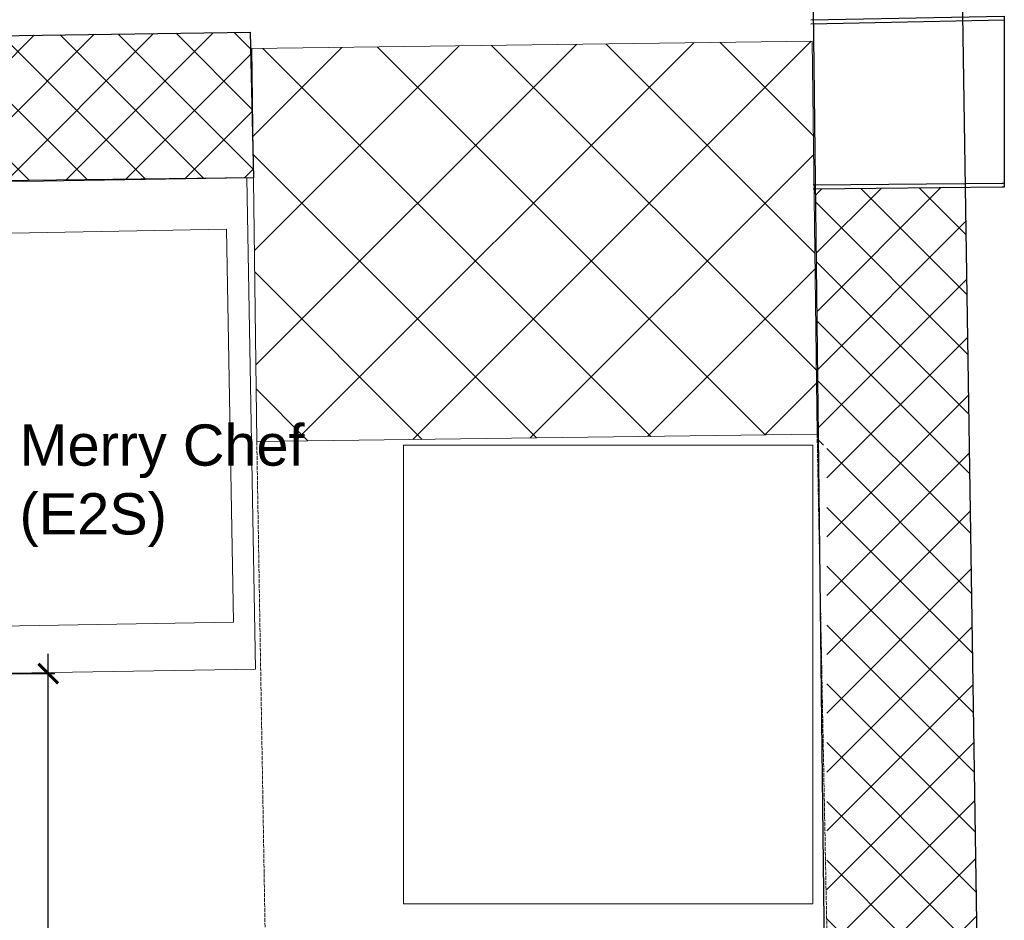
# Model space of a CAD drawing. Header units: millimetres. Extents: x 3501050 to 3719646, y 122984 to 158395.
# Tile 73 of 76: x 3524946 to 3526450, y 153448 to 154823. Entities that reach past the tile are written whole.
import ezdxf

# ---------------------------------------------------------------- set-up
doc = ezdxf.new("R2010")
doc.units = ezdxf.units.MM
doc.header["$PDMODE"] = 2
doc.linetypes.add('( Hidden )', pattern=[0.375, 0.25, -0.125])
doc.linetypes.add('ACAD_ISO02W100', pattern=[15, 12, -3])
doc.layers.get('0').update_dxf_attribs({"color": 8})
doc.layers.get('DEFPOINTS').update_dxf_attribs({"color": 8, "lineweight": 18})
for name, color, linetype, lineweight in [('02_EQUIPMENT', 124, 'Continuous', 0), ('02_EQUIPMENT-TEXT', 7, 'Continuous', 0), ('A-COLUMN', 5, 'Continuous', 20), ('A-Dimension', 42, 'Continuous', 9), ('A-WALL', 12, 'Continuous', 30), ('A-Wall Hatch', 8, 'Continuous', 5), ('col-hat', 8, 'Continuous', 5)]:
    doc.layers.add(name, color=color, linetype=linetype, lineweight=lineweight)
doc.layers.add('Beam', color=7, linetype='ACAD_ISO02W100', lineweight=13, true_color=0x3f7f00)
doc.styles.add('A-ANNO-DIM bold', font='GOTHIC.TTF')
doc.styles.add('Arial', font='arial.ttf', dxfattribs={"height": 250})
doc.styles.get("Standard").update_dxf_attribs({"font": 'arial.ttf'})
doc.dimstyles.new('A-100mm-Bold', dxfattribs={"dimtxt": 80, "dimasz": 50, "dimexe": 100, "dimexo": 10, "dimgap": 50, "dimtad": 1, "dimdec": 0, "dimzin": 12, "dimdsep": 46, "dimtxsty": 'A-ANNO-DIM bold', "dimblk": 'ARCHTICK', "dimcen": 0, "dimdle": 100, "dimclrd": 8, "dimclre": 8, "dimclrt": 211, "dimadec": 0, "dimazin": 0, "dimtfac": 1, "dimtdec": 0, "dimtix": 1, "dimtmove": 2, "dimatfit": 3, "dimldrblk": 'DOT', "dimfxl": 500, "dimtvp": 1, "dimtolj": 1, "dimtzin": 0, "dimarcsym": 0})

# ---------------------------------------------------------------- blocks, each defined once
blk = doc.blocks.new('_ARCHTICK')
at = {"color": 0, "linetype": 'ByBlock', "const_width": 0.15}
blk.add_lwpolyline([(-0.5, -0.5), (0.5, 0.5)], dxfattribs=at)
blk = doc.blocks.new('*D100')
at = {"layer": 'A-Dimension', "color": 8, "lineweight": -2, "transparency": 16777216}
blk.add_line((3524989.9, 152432.7), (3524989.9, 153854.4), dxfattribs=at)
at = {"layer": 'A-Dimension', "color": 8, "linetype": '( Hidden )', "lineweight": -2, "transparency": 16777216}
for p, q in [((3524892.5, 153824.4), (3524999.9, 153824.4)), ((3524880.6, 152462.7), (3524999.9, 152462.7))]:
    blk.add_line(p, q, dxfattribs=at)
at = {"layer": 'DEFPOINTS', "color": 0, "transparency": 16777216}
for p in [(3524882.5, 153824.4), (3524989.9, 153824.4), (3524870.6, 152462.7)]:
    blk.add_point(p, dxfattribs=at)
at = {"layer": 'A-Dimension', "color": 8, "lineweight": -2, "transparency": 16777216, "xscale": 30, "yscale": 30, "zscale": 30}
for p, rotation in [((3524989.9, 153824.4), 90), ((3524989.9, 152462.7), 270)]:
    blk.add_blockref('_ARCHTICK', p, dxfattribs=dict(at, rotation=rotation))
at = {"layer": 'A-Dimension', "transparency": 16777216, "char_height": 80, "attachment_point": 5, "rotation": 90}
for s, insert in [('\\A1;[4\'-6"]', (3525051.1, 153143.5)), ('\\A1;1362', (3524939, 153143.5))]:
    blk.add_mtext(s, dxfattribs=dict(at, insert=insert))
blk = doc.blocks.new('_Dot')
at = {"color": 0, "linetype": 'ByBlock', "lineweight": -2}
blk.add_line((-0.5, 0), (-1, 0), dxfattribs=at)
at = {"color": 0, "linetype": 'ByBlock', "const_width": 0.5}
blk.add_lwpolyline([(-0.25, 0, 1), (0.25, 0, 1)], format="xyb", close=True, dxfattribs=at)

msp = doc.modelspace()

# ---------------------------------------------------------------- hatches: boundary and pattern name
at = {"layer": 'A-Wall Hatch', "ltscale": 0.25}
h = msp.add_hatch(dxfattribs=at)
h.set_pattern_fill('ANSI37', color=256, scale=20)
h.set_pattern_definition([(45, (-57639.53, 1301.51), (-44.9012806, 44.9012806), []), (135, (-57639.53, 1301.51), (-44.9012806, -44.9012806), [])])
h.paths.add_polyline_path([(3518099.6, 154699.8), (3511903.9, 154610.3), (3511906.7, 154408.1), (3511906.8, 154408.1), (3516773.6, 154478.3), (3516773.6, 154479.1), (3516823.6, 154479.1), (3516823.6, 154445.3), (3516824.1, 154408.1), (3516824.6, 154408.1), (3516824.6, 154358.1), (3516824.8, 154358.1), (3516824.8, 154346.1), (3516824.9, 154336.9), (3517054.9, 154339.6), (3517053.2, 154480.1), (3518102.2, 154493.4)])
h.paths.add_polyline_path([(3517060.6, 153854.7), (3516830.6, 153852), (3516836.4, 153359), (3516841.5, 153359), (3516841.5, 153309), (3516837, 153309), (3516842.5, 152837.3), (3516843.4, 152837.3), (3516843.4, 152763.3), (3516843.7, 152733.4), (3517076, 152736.3), (3517073.1, 152966.3), (3517071, 152966.3)])
h.paths.add_polyline_path([(3519678.8, 152998.9), (3517574.4, 152972.6), (3517577.3, 152742.6), (3519683, 152769)])
h.paths.add_polyline_path([(3525298.5, 154803.7), (3518099.6, 154699.8), (3518102.2, 154493.4), (3520257.9, 154520.7), (3520263.1, 154101.3), (3520489.6, 154104.1), (3520489.6, 154383.3), (3520487.8, 154524.2), (3522772.5, 154551.3), (3522895.4, 154553.1), (3522907.4, 154553.3), (3522907.4, 154552.9), (3525303.4, 154581.3)])
h.paths.add_polyline_path([(3526389.7, 154566.6), (3526161.5, 154564.2), (3526166.1, 154172.9), (3526178.7, 154172.9), (3526178.7, 153472.9), (3526178, 153472.9), (3526224.5, 151099.3), (3526443.3, 151102.2)])
at = {"layer": 'col-hat'}
h = msp.add_hatch(dxfattribs=at)
h.set_pattern_fill('ANSI37', color=256, scale=1000, angle=90, style=0)
h.set_pattern_definition([(135, (-5145873.32, 276341.75), (-88.3883476, -88.3883476), []), (225, (-5145873.32, 276341.75), (88.3883476, -88.3883476), [])])
h.paths.add_polyline_path([(3526156.5, 154789.8), (3526163.9, 154189.8), (3525308.4, 154178.8), (3525301, 154778.7)])

# ---------------------------------------------------------------- linework, layer by layer
at = {"lineweight": 30}
for points in [[(3526154.3, 154822.4), (3526449.6, 154828.2), (3526449.6, 154572.7), (3526446.3, 154572.7), (3526446.3, 154572.9), (3526157.7, 154569.9)], [(3526154.4, 154816.6), (3526449.6, 154822.5), (3526449.6, 154567), (3526446.4, 154566.9), (3526446.4, 154567.2), (3526157.8, 154564.1)]]:
    msp.add_lwpolyline(points, dxfattribs=at)
at = {"layer": '02_EQUIPMENT'}
for points in [[(3525306.6, 153831.3), (3523878, 153807.9), (3523864.7, 154557.8), (3525293.2, 154581.2)], [(3524906.1, 154496.5), (3525262, 154502.8), (3525272.7, 153902.9), (3524916.7, 153896.6)], [(3525532.4, 154172.9), (3526157.4, 154172.9), (3526157.4, 153472.9), (3525532.4, 153472.9)]]:
    msp.add_lwpolyline(points, close=True, dxfattribs=at)
at = {"layer": 'A-COLUMN'}
msp.add_lwpolyline([(3526156.5, 154789.8), (3526163.9, 154189.8), (3525308.4, 154178.8), (3525301, 154778.7)], close=True, dxfattribs=at)
at = {"layer": 'A-WALL'}
msp.add_lwpolyline([(3526383.6, 154963.1), (3526443.3, 151102.2), (3526202.3, 151099), (3526153.6, 155231.4)], dxfattribs=at)
at = {"layer": 'A-WALL', "lineweight": 30}
msp.add_lwpolyline([(3525303.4, 154581.3), (3520487.8, 154524.2), (3520509.7, 152779.3), (3516843.7, 152733.4), (3516823.2, 154479), (3511906.7, 154408.1), (3511903.9, 154610.3), (3525298.5, 154803.7)], close=True, dxfattribs=at)
at = {"layer": 'Beam', "ltscale": 0.5}
for p, q in [((3526163.9, 154189.8), (3526424.2, 140910.8)), ((3525308.4, 154178.8), (3525534.7, 140880.1))]:
    msp.add_line(p, q, dxfattribs=at)

# ---------------------------------------------------------------- texts
at = {"layer": '02_EQUIPMENT-TEXT', "insert": (3524946.2, 154204.8), "char_height": 63, "width": 511.688, "attachment_point": 1, "style": 'Arial'}
msp.add_mtext('Merry Chef \\P(E2S)', dxfattribs=at)

# ---------------------------------------------------------------- dimensions: what is measured, and where the dimension line sits
at = {"layer": 'A-Dimension'}
dim = msp.add_linear_dim(base=(3524989.9, 153824.4), p1=(3524870.6, 152462.7), p2=(3524882.5, 153824.4), angle=90, dimstyle='A-100mm-Bold', override={"dimtxt": 80, "dimasz": 30, "dimexe": 10, "dimgap": 10, "dimpost": '\\X', "dimtxsty": 'Standard', "dimdle": 30, "dimclrt": 256, "dimfxl": 150, "dimfxlon": 1, "dimtfill": 0, "dimarcsym": 2}, dxfattribs=at)
dim.commit()
dim.dimension.update_dxf_attribs({"geometry": '*D100', "text_midpoint": (3524989.9, 153143.5)})

doc.saveas('drawing.dxf')
